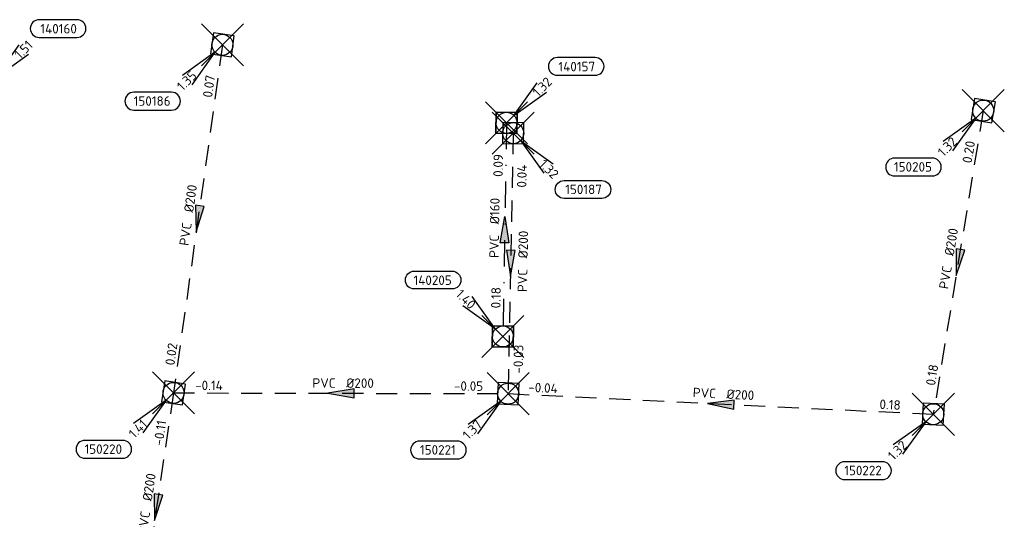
# Model space of a CAD drawing. Header units: metres. Extents: x 153343 to 157271, y 461673 to 467005.
# Tile 154 of 191: x 154008 to 154148, y 466717 to 466788. Entities that reach past the tile are written whole.
import ezdxf
from ezdxf.enums import TextEntityAlignment as Align

# ---------------------------------------------------------------- set-up
doc = ezdxf.new("R2010")
doc.units = ezdxf.units.M
doc.header["$LTSCALE"] = 0.75
doc.header["$PDMODE"] = 3
doc.header["$PDSIZE"] = 3
doc.linetypes.add('RI-HWA_PVC', pattern=[6.4, 4, -2.4])
doc.linetypes.add('RI-VWA_PVC', pattern=[11, 5, -3, 0, -3])
doc.layers.get('0').update_dxf_attribs({"lineweight": 25})
doc.layers.get('defpoints').update_dxf_attribs({"lineweight": 25})
for name, color, linetype in [('B-OI-RI-HWA_PUTNUMMER-S @ 0.75', 151, 'Continuous'), ('B-OI-RI-HWA_TRANSPORTLEIDING_PVC_200-G', 151, 'RI-HWA_PVC'), ('B-OI-RI-VWA_PUTNUMMER-S @ 0.75', 33, 'Continuous'), ('B-OI-RI-VWA_TRANSPORTLEIDING_PVC_160-G', 33, 'RI-VWA_PVC')]:
    doc.layers.add(name, color=color, linetype=linetype)
for name, color, linetype, lineweight in [('B-OI-RI-HWA_RIOOLPUT_INSPECTIEPUT-S', 151, 'Continuous', 25), ('B-OI-RI-HWA_STROOMRICHTING-S @ 0.75', 151, 'Continuous', 25), ('B-OI-RI-VWA_RIOOLPUT_INSPECTIEPUT_BETON-S', 33, 'Continuous', 25), ('B-OI-RI-VWA_STROOMRICHTING-S @ 0.75', 33, 'Continuous', 25)]:
    doc.layers.add(name, color=color, linetype=linetype, lineweight=lineweight)
doc.layers.add('inspectieput', color=7, linetype='Continuous', plot=False)
doc.styles.add('NLCS-ISO', font='isocpeur.ttf')

# ---------------------------------------------------------------- blocks, each defined once
blk = doc.blocks.new('*U2401')
at = {"ltscale": 0.1}
blk.add_hatch(color=256, dxfattribs=at).paths.add_polyline_path([(-2.5, 0), (2.5, -0.83), (2.5, 0.83)])
at = {"ltscale": 0.1, "flags": 128}
blk.add_lwpolyline([(-2.5, 0), (2.5, -0.83), (2.5, 0.83)], close=True, dxfattribs=at)
at = {"ltscale": 0.1, "style": 'NLCS-ISO'}
for tag, p in [('BOBL', (-31.03, 0)), ('MAT', (-1, 0.5))]:
    blk.add_attdef(tag, text='', height=1.8, dxfattribs=at).set_placement(p, align=Align.BOTTOM_RIGHT)
for tag, p in [('DIA', (1, 0.5)), ('BOBR', (30.08, -0.01))]:
    blk.add_attdef(tag, text='', height=1.8, dxfattribs=at).set_placement(p, align=Align.BOTTOM_LEFT)
at = {"layer": 'defpoints', "ltscale": 0.1, "style": 'NLCS-ISO', "flags": 1}
blk.add_attdef('JVA', text='', height=1.8, dxfattribs=at).set_placement((0, -1), align=Align.TOP_CENTER)
blk = doc.blocks.new('*U2419')
at = {"ltscale": 0.1}
blk.add_hatch(color=256, dxfattribs=at).paths.add_polyline_path([(-2.5, 0), (2.5, -0.83), (2.5, 0.83)])
at = {"ltscale": 0.1, "flags": 128}
blk.add_lwpolyline([(-2.5, 0), (2.5, -0.83), (2.5, 0.83)], close=True, dxfattribs=at)
at = {"ltscale": 0.1, "style": 'NLCS-ISO'}
for tag, p in [('BOBL', (-12.65, 0)), ('MAT', (-1, 0.5))]:
    blk.add_attdef(tag, text='', height=1.8, dxfattribs=at).set_placement(p, align=Align.BOTTOM_RIGHT)
for tag, p in [('DIA', (1, 0.5)), ('BOBR', (11.7, 0))]:
    blk.add_attdef(tag, text='', height=1.8, dxfattribs=at).set_placement(p, align=Align.BOTTOM_LEFT)
at = {"layer": 'defpoints', "ltscale": 0.1, "style": 'NLCS-ISO', "flags": 1}
blk.add_attdef('JVA', text='', height=1.8, dxfattribs=at).set_placement((0, -1), align=Align.TOP_CENTER)
blk = doc.blocks.new('*U2420')
at = {"ltscale": 0.1}
blk.add_hatch(color=256, dxfattribs=at).paths.add_polyline_path([(-2.5, 0), (2.5, -0.83), (2.5, 0.83)])
at = {"ltscale": 0.1, "flags": 128}
blk.add_lwpolyline([(-2.5, 0), (2.5, -0.83), (2.5, 0.83)], close=True, dxfattribs=at)
at = {"ltscale": 0.1, "style": 'NLCS-ISO'}
for tag, p in [('BOBL', (-22.4, 0)), ('MAT', (-1, 0.5))]:
    blk.add_attdef(tag, text='', height=1.8, dxfattribs=at).set_placement(p, align=Align.BOTTOM_RIGHT)
for tag, p in [('DIA', (1, 0.5)), ('BOBR', (21.45, -0.01))]:
    blk.add_attdef(tag, text='', height=1.8, dxfattribs=at).set_placement(p, align=Align.BOTTOM_LEFT)
at = {"layer": 'defpoints', "ltscale": 0.1, "style": 'NLCS-ISO', "flags": 1}
blk.add_attdef('JVA', text='', height=1.8, dxfattribs=at).set_placement((0, -1), align=Align.TOP_CENTER)
blk = doc.blocks.new('*U2430')
at = {"ltscale": 0.1}
blk.add_hatch(color=256, dxfattribs=at).paths.add_polyline_path([(-2.5, 0), (2.5, -0.83), (2.5, 0.83)])
at = {"ltscale": 0.1, "flags": 128}
blk.add_lwpolyline([(-2.5, 0), (2.5, -0.83), (2.5, 0.83)], close=True, dxfattribs=at)
at = {"ltscale": 0.1, "style": 'NLCS-ISO'}
for tag, p in [('BOBL', (-19.85, 0)), ('MAT', (-1, 0.5))]:
    blk.add_attdef(tag, text='', height=1.8, dxfattribs=at).set_placement(p, align=Align.BOTTOM_RIGHT)
for tag, p in [('DIA', (1, 0.5)), ('BOBR', (18.9, 0))]:
    blk.add_attdef(tag, text='', height=1.8, dxfattribs=at).set_placement(p, align=Align.BOTTOM_LEFT)
at = {"layer": 'defpoints', "ltscale": 0.1, "style": 'NLCS-ISO', "flags": 1}
blk.add_attdef('JVA', text='', height=1.8, dxfattribs=at).set_placement((0, -1), align=Align.TOP_CENTER)
blk = doc.blocks.new('*U2426')
at = {"ltscale": 0.1}
blk.add_hatch(color=256, dxfattribs=at).paths.add_polyline_path([(-2.5, 0), (2.5, -0.83), (2.5, 0.83)])
at = {"ltscale": 0.1, "flags": 128}
blk.add_lwpolyline([(-2.5, 0), (2.5, -0.83), (2.5, 0.83)], close=True, dxfattribs=at)
at = {"ltscale": 0.1, "style": 'NLCS-ISO'}
for tag, p in [('BOBL', (-15.38, -3.24)), ('MAT', (-1, -3.74))]:
    blk.add_attdef(tag, text='', height=1.8, dxfattribs=at).set_placement(p, align=Align.BOTTOM_RIGHT)
for tag, p in [('DIA', (1, -3.74)), ('BOBR', (14.43, -3.24))]:
    blk.add_attdef(tag, text='', height=1.8, dxfattribs=at).set_placement(p, align=Align.BOTTOM_LEFT)
at = {"layer": 'defpoints', "ltscale": 0.1, "style": 'NLCS-ISO', "flags": 1}
blk.add_attdef('JVA', text='', height=1.8, dxfattribs=at).set_placement((0, -1), align=Align.TOP_CENTER)
blk = doc.blocks.new('*U2427')
at = {"ltscale": 0.1}
blk.add_hatch(color=256, dxfattribs=at).paths.add_polyline_path([(-2.5, 0), (2.5, -0.83), (2.5, 0.83)])
at = {"ltscale": 0.1, "flags": 128}
blk.add_lwpolyline([(-2.5, 0), (2.5, -0.83), (2.5, 0.83)], close=True, dxfattribs=at)
at = {"ltscale": 0.1, "style": 'NLCS-ISO'}
for tag, p in [('BOBL', (-24.01, 0)), ('MAT', (-1, 0.5))]:
    blk.add_attdef(tag, text='', height=1.8, dxfattribs=at).set_placement(p, align=Align.BOTTOM_RIGHT)
for tag, p in [('DIA', (1, 0.5)), ('BOBR', (23.06, -0.01))]:
    blk.add_attdef(tag, text='', height=1.8, dxfattribs=at).set_placement(p, align=Align.BOTTOM_LEFT)
at = {"layer": 'defpoints', "ltscale": 0.1, "style": 'NLCS-ISO', "flags": 1}
blk.add_attdef('JVA', text='', height=1.8, dxfattribs=at).set_placement((0, -1), align=Align.TOP_CENTER)
blk = doc.blocks.new('*U2216')
at = {"ltscale": 0.1}
blk.add_hatch(color=256, dxfattribs=at).paths.add_polyline_path([(2.5, 0), (-2.5, -0.83), (-2.5, 0.83)])
at = {"ltscale": 0.1, "flags": 128}
blk.add_lwpolyline([(2.5, 0), (-2.5, -0.83), (-2.5, 0.83)], close=True, dxfattribs=at)
at = {"ltscale": 0.1, "style": 'NLCS-ISO'}
for tag, p in [('BOBL', (-10.93, 0)), ('MAT', (-1, 0.5))]:
    blk.add_attdef(tag, text='', height=1.8, dxfattribs=at).set_placement(p, align=Align.BOTTOM_RIGHT)
for tag, p in [('DIA', (1, 0.5)), ('BOBR', (9.99, 0))]:
    blk.add_attdef(tag, text='', height=1.8, dxfattribs=at).set_placement(p, align=Align.BOTTOM_LEFT)
at = {"layer": 'defpoints', "ltscale": 0.1, "style": 'NLCS-ISO', "flags": 1}
blk.add_attdef('JVA', text='', height=1.8, dxfattribs=at).set_placement((0, -1), align=Align.TOP_CENTER)
blk = doc.blocks.new('B-SRI-PUT_HWA-SO')
at = {"lineweight": -3, "flags": 128}
blk.add_lwpolyline([(-2, -2), (2, -2), (2, 2), (-2, 2)], close=True, dxfattribs=at)
at = {"lineweight": -3}
blk.add_circle((0, 0), 2, dxfattribs=at)
blk = doc.blocks.new('*U241')
for q in [(-7.6, -5.83), (-5.83, -7.6)]:
    blk.add_line((-1.41, -1.41), q)
blk.add_lwpolyline([(-16.81, -12.39), (-9.65, -12.39, 1), (-9.65, -9.01), (-16.81, -9.01, 1)], format="xyb", close=True)
at = {"ltscale": 0.1, "style": 'NLCS-ISO'}
blk.add_attdef('PUTHGT', text='', height=1.8, rotation=45, dxfattribs=at).set_placement((-8.44, -8.48), align=Align.MIDDLE_LEFT)
blk.add_attdef('PUTNR', text='', height=1.8, dxfattribs=at).set_placement((-13.33, -8.87), align=Align.MIDDLE_CENTER)
blk = doc.blocks.new('*U247')
for q in [(5.83, -7.6), (7.6, -5.83)]:
    blk.add_line((1.41, -1.41), q)
blk.add_lwpolyline([(16.81, -12.39), (9.65, -12.39, -1), (9.65, -9.01), (16.81, -9.01, -1)], format="xyb", close=True)
at = {"ltscale": 0.1, "style": 'NLCS-ISO'}
blk.add_attdef('PUTHGT', text='', height=1.8, rotation=315, dxfattribs=at).set_placement((5.39, -5.43), align=Align.MIDDLE_LEFT)
blk.add_attdef('PUTNR', text='', height=1.8, dxfattribs=at).set_placement((13.33, -8.87), align=Align.MIDDLE_CENTER)
blk = doc.blocks.new('*U43')
for q in [(5.83, 7.6), (7.6, 5.83)]:
    blk.add_line((1.41, 1.41), q)
blk.add_lwpolyline([(16.81, 12.39), (9.65, 12.39, 1), (9.65, 9.01), (16.81, 9.01, 1)], format="xyb", close=True)
at = {"ltscale": 0.1, "style": 'NLCS-ISO'}
blk.add_attdef('PUTHGT', text='', height=1.8, rotation=45, dxfattribs=at).set_placement((5.39, 5.43), align=Align.MIDDLE_LEFT)
blk.add_attdef('PUTNR', text='', height=1.8, dxfattribs=at).set_placement((13.33, 10.67), align=Align.MIDDLE_CENTER)
blk = doc.blocks.new('*U260')
for q in [(-5.83, 7.6), (-7.6, 5.83)]:
    blk.add_line((-1.41, 1.41), q)
blk.add_lwpolyline([(-16.81, 12.39), (-9.65, 12.39, -1), (-9.65, 9.01), (-16.81, 9.01, -1)], format="xyb", close=True)
at = {"ltscale": 0.1, "style": 'NLCS-ISO'}
blk.add_attdef('PUTNR', text='', height=1.8, dxfattribs=at).set_placement((-13.33, 10.67), align=Align.MIDDLE_CENTER)
blk.add_attdef('PUTHGT', text='', height=1.8, rotation=315, dxfattribs=at).set_placement((-8.44, 8.48), align=Align.MIDDLE_LEFT)
blk = doc.blocks.new('B-SRI-PUT_VWA-SO')
at = {"flags": 128}
blk.add_lwpolyline([(-2, 2), (2, 2), (2, -2), (-2, -2)], close=True, dxfattribs=at)
at = {"lineweight": -3, "flags": 128}
blk.add_lwpolyline([(2, -2), (2, 2), (-2, 2), (-2, -2)], close=True, dxfattribs=at)
at = {"lineweight": -3}
blk.add_circle((0, 0), 2, dxfattribs=at)

msp = doc.modelspace()

# ---------------------------------------------------------------- linework, layer by layer
at = {"layer": 'B-OI-RI-HWA_TRANSPORTLEIDING_PVC_200-G', "transparency": 33554610}
for p, q in [((154036.34, 466784.27), (154029.39, 466734.74)), ((154144.57, 466774.9), (154137.47, 466731.7)), ((154077.71, 466771.7), (154076.99, 466734.63)), ((154029.39, 466734.74), (154024.54, 466702.12)), ((154029.39, 466734.74), (154076.99, 466734.63)), ((154076.99, 466734.63), (154137.47, 466731.7))]:
    msp.add_line(p, q, dxfattribs=at)
at = {"layer": 'B-OI-RI-VWA_TRANSPORTLEIDING_PVC_160-G', "transparency": 33554610}
msp.add_line((154076.75, 466773.17), (154076.24, 466742.77), dxfattribs=at)
at = {"layer": 'inspectieput', "color": 0, "transparency": 33554610}
for p in [(154036.34, 466784.27), (154144.57, 466774.9), (154076.75, 466773.17), (154077.71, 466771.7), (154076.24, 466742.77), (154029.39, 466734.74), (154076.99, 466734.63), (154137.47, 466731.7)]:
    msp.add_point(p, dxfattribs=at)
at = {"layer": 'inspectieput'}
for p in [(154036.34, 466784.27), (154036.34, 466784.27), (154144.57, 466774.9), (154144.57, 466774.9), (154076.75, 466773.17), (154076.75, 466773.17), (154077.71, 466771.7), (154077.71, 466771.7), (154076.24, 466742.77), (154076.24, 466742.77), (154029.39, 466734.74), (154029.39, 466734.74), (154076.99, 466734.63), (154076.99, 466734.63), (154137.47, 466731.7), (154137.47, 466731.7)]:
    msp.add_point(p, dxfattribs=at)

# ---------------------------------------------------------------- block references
at = {"layer": 'B-OI-RI-HWA_PUTNUMMER-S @ 0.75', "color": 0, "transparency": 33554610}
ref = msp.add_blockref('*U241', (154036.34, 466784.27), dxfattribs=dict(at, xscale=0.75, yscale=0.75, zscale=0.75))
ref.add_attrib('PUTNR', '150186', dxfattribs={"layer": '0', "ltscale": 0.1, "height": 1.35, "style": 'NLCS-ISO'}).set_placement((154026.34, 466776.27), align=Align.MIDDLE_CENTER)
ref.add_attrib('PUTHGT', '1.35', dxfattribs={"layer": '0', "ltscale": 0.1, "height": 1.35, "rotation": 45, "style": 'NLCS-ISO'}).set_placement((154030.2, 466778.1), align=Align.MIDDLE_LEFT)
ref = msp.add_blockref('*U241', (154144.57, 466774.9), dxfattribs=dict(at, xscale=0.75, yscale=0.75, zscale=0.75))
ref.add_attrib('PUTNR', '150205', dxfattribs={"layer": '0', "ltscale": 0.1, "height": 1.35, "style": 'NLCS-ISO'}).set_placement((154134.57, 466766.9), align=Align.MIDDLE_CENTER)
ref.add_attrib('PUTHGT', '1.32', dxfattribs={"layer": '0', "ltscale": 0.1, "height": 1.35, "rotation": 45, "style": 'NLCS-ISO'}).set_placement((154138.43, 466768.73), align=Align.MIDDLE_LEFT)
ref = msp.add_blockref('*U247', (154077.71, 466771.7), dxfattribs=dict(at, xscale=0.75, yscale=0.75, zscale=0.75))
ref.add_attrib('PUTNR', '150187', dxfattribs={"layer": '0', "ltscale": 0.1, "height": 1.35, "style": 'NLCS-ISO'}).set_placement((154087.71, 466763.7), align=Align.MIDDLE_CENTER)
ref.add_attrib('PUTHGT', '1.32', dxfattribs={"layer": '0', "ltscale": 0.1, "height": 1.35, "rotation": 315, "style": 'NLCS-ISO'}).set_placement((154081.75, 466767.63), align=Align.MIDDLE_LEFT)
ref = msp.add_blockref('*U241', (154029.39, 466734.74), dxfattribs=dict(at, xscale=0.75, yscale=0.75, zscale=0.75))
ref.add_attrib('PUTNR', '150220', dxfattribs={"layer": '0', "ltscale": 0.1, "height": 1.35, "style": 'NLCS-ISO'}).set_placement((154019.39, 466726.74), align=Align.MIDDLE_CENTER)
ref.add_attrib('PUTHGT', '1.41', dxfattribs={"layer": '0', "ltscale": 0.1, "height": 1.35, "rotation": 45, "style": 'NLCS-ISO'}).set_placement((154023.34, 466728.66), align=Align.MIDDLE_LEFT)
ref = msp.add_blockref('*U241', (154076.99, 466734.63), dxfattribs=dict(at, xscale=0.75, yscale=0.75, zscale=0.75))
ref.add_attrib('PUTNR', '150221', dxfattribs={"layer": '0', "ltscale": 0.1, "height": 1.35, "style": 'NLCS-ISO'}).set_placement((154066.99, 466726.63), align=Align.MIDDLE_CENTER)
ref.add_attrib('PUTHGT', '1.37', dxfattribs={"layer": '0', "ltscale": 0.1, "height": 1.35, "rotation": 45, "style": 'NLCS-ISO'}).set_placement((154070.85, 466728.46), align=Align.MIDDLE_LEFT)
ref = msp.add_blockref('*U241', (154137.47, 466731.7), dxfattribs=dict(at, xscale=0.75, yscale=0.75, zscale=0.75))
ref.add_attrib('PUTNR', '150222', dxfattribs={"layer": '0', "ltscale": 0.1, "height": 1.35, "style": 'NLCS-ISO'}).set_placement((154127.47, 466723.7), align=Align.MIDDLE_CENTER)
ref.add_attrib('PUTHGT', '1.32', dxfattribs={"layer": '0', "ltscale": 0.1, "height": 1.35, "rotation": 45, "style": 'NLCS-ISO'}).set_placement((154131.33, 466725.53), align=Align.MIDDLE_LEFT)
at = {"layer": 'B-OI-RI-HWA_RIOOLPUT_INSPECTIEPUT-S', "transparency": 33554610}
for p, xscale, yscale, zscale, rotation in [((154036.34, 466784.27), 0.7500000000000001, 0.7500000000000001, 0.7500000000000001, 262.0124644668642), ((154036.34, 466784.27), 0.7500000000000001, 0.7500000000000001, 0.7500000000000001, 262.0124644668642), ((154036.34, 466784.27), 0.7500000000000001, 0.7500000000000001, 0.7500000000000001, 262.0124644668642), ((154144.57, 466774.9), 0.75, 0.75, 0.75, 260.666770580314), ((154144.57, 466774.9), 0.75, 0.75, 0.75, 260.666770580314), ((154144.57, 466774.9), 0.75, 0.75, 0.75, 260.666770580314), ((154077.71, 466771.7), 0.7499999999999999, 0.7499999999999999, 0.7499999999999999, 268.88730037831), ((154077.71, 466771.7), 0.7499999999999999, 0.7499999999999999, 0.7499999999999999, 268.88730037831), ((154077.71, 466771.7), 0.7499999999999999, 0.7499999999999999, 0.7499999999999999, 268.88730037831), ((154029.39, 466734.74), 0.7500000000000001, 0.7500000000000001, 0.7500000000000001, 261.5431145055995), ((154029.39, 466734.74), 0.7500000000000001, 0.7500000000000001, 0.7500000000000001, 261.5431145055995), ((154029.39, 466734.74), 0.7500000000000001, 0.7500000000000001, 0.7500000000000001, 261.5431145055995), ((154076.99, 466734.63), 0.75, 0.75, 0.75, 357.2264304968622), ((154076.99, 466734.63), 0.75, 0.75, 0.75, 357.2264304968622), ((154076.99, 466734.63), 0.75, 0.75, 0.75, 357.2264304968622), ((154137.47, 466731.7), 0.7500000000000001, 0.7500000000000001, 0.7500000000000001, 177.2264304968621), ((154137.47, 466731.7), 0.7500000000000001, 0.7500000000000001, 0.7500000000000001, 177.2264304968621), ((154137.47, 466731.7), 0.7500000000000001, 0.7500000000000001, 0.7500000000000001, 177.2264304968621)]:
    msp.add_blockref('B-SRI-PUT_HWA-SO', p, dxfattribs=dict(at, xscale=xscale, yscale=yscale, zscale=zscale, rotation=rotation))
at = {"layer": 'B-OI-RI-HWA_STROOMRICHTING-S @ 0.75', "color": 0, "transparency": 33554610}
for name, p, xscale, yscale, zscale, rotation, values in [('*U2427', (154032.86, 466759.51), 0.75, 0.75, 0.75, 82.01246446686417, {'MAT': 'PVC', 'DIA': '%%c200', 'BOBL': '0.02', 'BOBR': '0.07'}), ('*U2430', (154141.02, 466753.3), 0.7499999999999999, 0.7499999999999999, 0.7499999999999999, 80.66677058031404, {'MAT': 'PVC', 'DIA': '%%c200', 'BOBL': '0.18', 'BOBR': '0.20'}), ('*U2426', (154077.35, 466753.16), 0.75, 0.75, 0.75, 88.88730037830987, {'MAT': 'PVC', 'DIA': '%%c200', 'BOBL': '-0.03', 'BOBR': '0.04'}), ('*U2420', (154053.19, 466734.68), 0.75, 0.75, 0.75, 359.8675940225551, {'MAT': 'PVC', 'DIA': '%%c200', 'BOBL': '-0.14', 'BOBR': '-0.05'}), ('*U2401', (154107.23, 466733.16), 0.75, 0.75, 0.75, 357.2264304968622, {'MAT': 'PVC', 'DIA': '%%c200', 'BOBL': '-0.04', 'BOBR': '0.18'}), ('*U2419', (154026.96, 466718.43), 0.7499999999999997, 0.7499999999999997, 0.7499999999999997, 81.54311450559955, {'MAT': 'PVC', 'DIA': '%%c200', 'BOBL': '-0.19', 'BOBR': '-0.11'})]:
    msp.add_blockref(name, p, dxfattribs=dict(at, xscale=xscale, yscale=yscale, zscale=zscale, rotation=rotation)).add_auto_attribs(values)
at = {"layer": 'B-OI-RI-VWA_PUTNUMMER-S @ 0.75', "color": 0, "transparency": 33554610, "xscale": 0.75, "yscale": 0.75, "zscale": 0.75}
for name, p, values in [('*U43', (154003.04, 466778.55), {'PUTNR': '140160', 'PUTHGT': '1.51'}), ('*U43', (154076.75, 466773.17), {'PUTNR': '140157', 'PUTHGT': '1.32'}), ('*U260', (154076.24, 466742.77), {'PUTNR': '140205', 'PUTHGT': '1.40'})]:
    msp.add_blockref(name, p, dxfattribs=at).add_auto_attribs(values)
at = {"layer": 'B-OI-RI-VWA_RIOOLPUT_INSPECTIEPUT_BETON-S', "transparency": 33554610, "xscale": 0.7500000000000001, "yscale": 0.7500000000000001, "zscale": 0.7500000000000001}
for p, rotation in [((154076.75, 466773.17), 269.0388780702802), ((154076.24, 466742.77), 89.03887807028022)]:
    msp.add_blockref('B-SRI-PUT_VWA-SO', p, dxfattribs=dict(at, rotation=rotation))
at = {"layer": 'B-OI-RI-VWA_STROOMRICHTING-S @ 0.75', "color": 0, "transparency": 33554610, "xscale": 0.75, "yscale": 0.75, "zscale": 0.75, "rotation": 89.03887807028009}
msp.add_blockref('*U2216', (154076.49, 466757.97), dxfattribs=at).add_auto_attribs({'MAT': 'PVC', 'DIA': '%%c160', 'BOBL': '0.18', 'BOBR': '0.09'})

doc.saveas('drawing.dxf')
